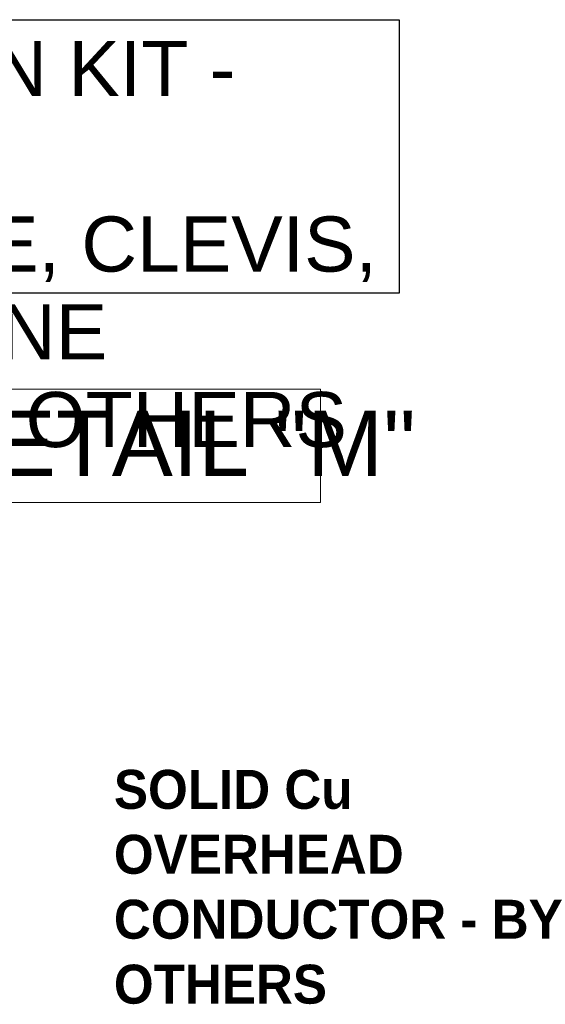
# Model space of a CAD drawing. Header units: inches. Extents: x 302 to 12790, y 497 to 13325.
# Tile 25 of 30: x 7741 to 7934, y 8995 to 9356. Entities that reach past the tile are written whole.
import ezdxf

# ---------------------------------------------------------------- set-up
doc = ezdxf.new("R2010")
doc.units = ezdxf.units.IN
doc.header["$MEASUREMENT"] = 0
doc.layers.add('TEXT1', color=7, linetype='Continuous', lineweight=20)
doc.styles.add('CIBT', font='cityb___.ttf')
doc.styles.get("Standard").update_dxf_attribs({"font": 'arial.ttf'})

msp = doc.modelspace()

# ---------------------------------------------------------------- linework, layer by layer
at = {"ltscale": 3425}
msp.add_lwpolyline([(7548.54129, 9355.95909), (7880.00229, 9355.95909), (7880.00229, 9255.61274), (7548.54129, 9255.61274)], close=True, dxfattribs=at)
msp.add_lwpolyline([(7719.3125, 9020.76874, 0, 6.00383, 0), (7728.97002, 9030.42626, 0, 0, 0), (7747.164, 9048.62024, 0, 0, 0), (7771.38937, 9048.62024, 0, 0, 0)], format="xyseb", dxfattribs=at)
at = {"layer": 'TEXT1', "ltscale": 3425}
msp.add_lwpolyline([(7696.19134, 9220.33846), (7851.18727, 9220.33846), (7851.18727, 9178.80742), (7696.19134, 9178.80742)], close=True, dxfattribs=at)

# ---------------------------------------------------------------- texts
at = {"insert": (7556.26264, 9348.14608), "char_height": 20.2260093, "width": 318.6856664, "attachment_point": 1, "line_spacing_factor": 0.954919}
msp.add_mtext('TERMINATION KIT - EYE BOLT TURNBUCKLE, CLEVIS, & CROSBY LINE CLAMPS - BY OTHERS', dxfattribs=at)
at = {"insert": (7775.39198, 9080.69249), "char_height": 14.2938571, "width": 181.0603593, "attachment_point": 1, "style": 'CIBT'}
msp.add_mtext('SOLID Cu OVERHEAD CONDUCTOR - BY OTHERS', dxfattribs=at)
at = {"layer": 'TEXT1', "ltscale": 3425}
msp.add_text('DETAIL "M"', height=24.01531, dxfattribs=at).set_placement((7707.54322, 9188.5417))

doc.saveas('drawing.dxf')
